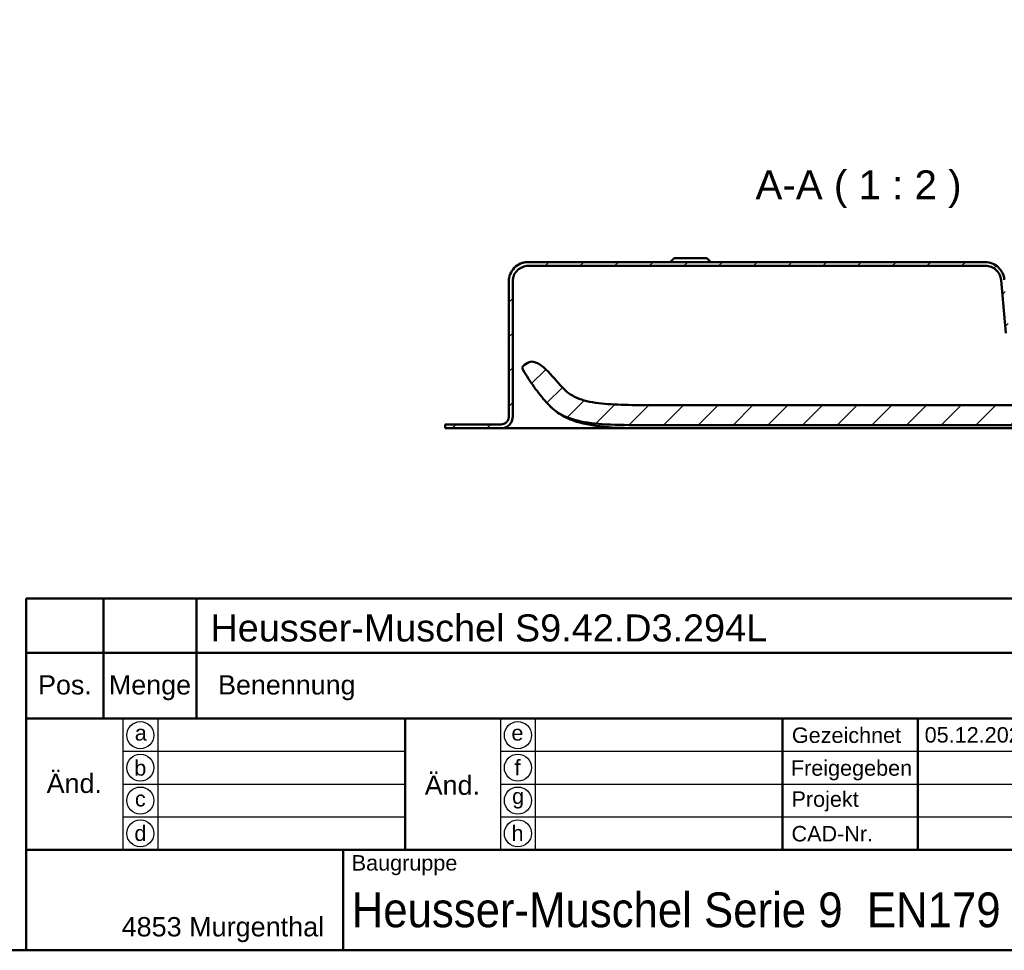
# Model space of a CAD drawing. Header units: millimetres. Extents: x 20 to 833, y 20 to 574.
# Tile 9 of 15: x 438 to 693, y 20 to 261. Entities that reach past the tile are written whole.
import ezdxf
from ezdxf.enums import TextEntityAlignment as Align

# ---------------------------------------------------------------- set-up
doc = ezdxf.new("R2010")
doc.units = ezdxf.units.MM
doc.header["$LTSCALE"] = 2
doc.layers.add('Schraffur', color=179, linetype='Continuous', lineweight=9, true_color=0x1e1e47)
for name, color, linetype, lineweight in [('Sichtbare Kanten(DIN)', 7, 'Continuous', 50), ('Skizziergeometrie(DIN)', 7, 'Continuous', 50), ('Skizzierlinie(DIN)', 7, 'Continuous', 25), ('Symbole(DIN)', 7, 'Continuous', 25)]:
    doc.layers.add(name, color=color, linetype=linetype, lineweight=lineweight)
doc.styles.add('Aktuell-DIN', font='arial.ttf')
doc.styles.add('Aktuell-DINGroßer Text', font='arial.ttf')
doc.styles.add('Textstil10', font='arial.ttf')
doc.styles.add('Textstil41', font='arial.ttf', dxfattribs={"width": 0.8})
doc.styles.add('Textstil83', font='arial.ttf', dxfattribs={"width": 0.8})

# ---------------------------------------------------------------- blocks, each defined once
blk = doc.blocks.new('Ränder Standardrahmen')
at = {"layer": 'Skizziergeometrie(DIN)', "flags": 128}
blk.add_lwpolyline([(10, 10), (10, 287), (410, 287), (410, 10), (10, 10)], dxfattribs=at)
blk = doc.blocks.new('Schriftfelder Heusser')
at = {"layer": 'Skizziergeometrie(DIN)'}
for p, q in [((101, 229.92), (101, 236.92)), ((101, 236.92), (291, 236.92)), ((111, 229.92), (111, 236.92)), ((123, 229.92), (123, 236.92)), ((101, 191.42), (101, 229.92)), ((101, 229.92), (291, 229.92)), ((111, 229.92), (111, 221.42)), ((123, 229.92), (123, 221.42)), ((101, 221.42), (291, 221.42)), ((150, 221.42), (150, 204.42)), ((198.85, 221.42), (198.85, 204.42)), ((216.35, 221.42), (216.35, 204.42)), ((101, 204.42), (291, 204.42)), ((142, 204.42), (142, 191.42)), ((291, 191.42), (101, 191.42))]:
    blk.add_line(p, q, dxfattribs=at)
at = {"layer": 'Skizzierlinie(DIN)'}
for p, q in [((113.5, 221.42), (113.5, 204.42)), ((118, 221.42), (118, 204.42)), ((162.35, 221.42), (162.35, 204.42)), ((166.85, 221.42), (166.85, 204.42)), ((113.5, 217.17), (150, 217.17)), ((162.35, 217.17), (278, 217.17)), ((113.5, 212.92), (150, 212.92)), ((162.35, 212.92), (278, 212.92)), ((113.5, 208.67), (150, 208.67)), ((162.35, 208.67), (278, 208.67))]:
    blk.add_line(p, q, dxfattribs=at)
for centre in [(115.75, 219.25), (164.6, 219.25), (115.75, 215.04), (164.6, 215.04), (115.75, 210.79), (164.6, 210.79), (115.75, 206.54), (164.6, 206.54)]:
    blk.add_circle(centre, 1.75, dxfattribs=at)
at = {"layer": 'Symbole(DIN)', "color": 179, "true_color": 0x262659, "style": 'Aktuell-DIN'}
for s, insert, char_height, attachment_point in [('Pos.', (106, 227), 2.489, 2), ('Menge', (117, 227), 2.489, 2), ('Benennung', (125.81, 225.38), 2.489, 4), ('\\fArial|b0|i0;Gezeichnet', (200.05, 219.23), 2, 4), ('\\fArial|b0|i0;a', (115.81, 219.53), 2, 5), ('\\fArial|b0|i0;e', (164.54, 219.53), 2, 5), ('\\fArial|b0|i0;b', (115.75, 215), 2, 5), ('\\fArial|b0|i0;f', (164.55, 215.06), 2, 5), ('\\fArial|b0|i0;Freigegeben', (199.92, 216), 2, 1), ('\\fArial|b0|i0;c', (115.75, 211.01), 2, 5), ('\\fArial|b0|i0;g', (164.63, 211.05), 2, 5), ('\\fArial|b0|i0;Projekt', (200, 211.98), 2, 1), ('\\fArial|b0|i0;d', (115.76, 206.55), 2, 5), ('\\fArial|b0|i0;h', (164.55, 206.57), 2, 5), ('\\fArial|b0|i0;CAD-Nr.', (200, 207.5), 2, 1), ('\\fArial|b0|i0;\\H2.0000;Baugruppe', (143.1, 203.73), 2, 1), ('\\fArial|b0|i0;\\H2.5000;4853 Murgenthal', (113.33, 192.46), 2.5, 7)]:
    blk.add_mtext(s, dxfattribs=dict(at, insert=insert, char_height=char_height, attachment_point=attachment_point))
at = {"layer": 'Symbole(DIN)', "color": 179, "true_color": 0x262659, "char_height": 2.489, "width": 12.3494, "attachment_point": 5, "style": 'Aktuell-DIN'}
for insert in [(107.21, 213), (156.12, 212.76)]:
    blk.add_mtext('Änd.', dxfattribs=dict(at, insert=insert))
at = {"layer": 'Symbole(DIN)', "color": 7, "insert": (143.1, 196.62), "char_height": 4.5, "width": 90.18, "attachment_point": 4, "style": 'Aktuell-DIN'}
blk.add_mtext('\\fArial|b0|i0;\\W0.90;\\H4.5000;Heusser-Muschel Serie 9  EN179', dxfattribs=at)
at = {"layer": 'Symbole(DIN)', "color": 179, "true_color": 0x262659}
for tag, height, style, p in [('AUTOR', 2.49, 'Aktuell-DIN', (240.03, 219.26)), ('KONTROLLDATUM', 2, 'Textstil10', (217.42, 215.04)), ('KONTROLLIERT_VON', 2, 'Textstil10', (239.98, 215.05))]:
    blk.add_attdef(tag, text='', height=height, dxfattribs=dict(at, style=style)).set_placement(p, align=Align.MIDDLE_LEFT)
at = {"layer": 'Symbole(DIN)', "color": 179, "true_color": 0x262659, "style": 'Textstil10'}
blk.add_attdef('ERSTELLUNGSDATUM_001', (217.23, 218.29), '', height=2, dxfattribs=at)
at = {"layer": 'Symbole(DIN)', "color": 7, "style": 'Textstil83', "width": 0.8}
blk.add_attdef('Anfänglicher_Ansichtsmaßstab_001', (281.57, 213.34), '', height=2.3, dxfattribs=at)
at = {"layer": 'Symbole(DIN)', "color": 179, "true_color": 0x262659, "style": 'Textstil10'}
blk.add_attdef('PROJEKT', text='', height=2, dxfattribs=at).set_placement((217.77, 209.72), align=Align.BOTTOM_LEFT)
at = {"layer": 'Symbole(DIN)', "color": 7, "style": 'Textstil41', "width": 0.8}
blk.add_attdef('STATUS', text='', height=5, dxfattribs=at).set_placement((284.53, 195.86), align=Align.MIDDLE_CENTER)

msp = doc.modelspace()

# ---------------------------------------------------------------- hatches: boundary and pattern name
at = {"layer": 'Schraffur'}
h = msp.add_hatch(dxfattribs=at)
h.set_pattern_fill('ANSI31', color=256, scale=50.8, style=0)
h.set_pattern_definition([(45, (0, 0), (-4.49013, 4.49013), [])])
edge = h.paths.add_edge_path()
edge.add_spline(control_points=[(751.855, 175.073), (752.134, 175.073), (752.41, 175.045), (752.947, 174.932), (753.204, 174.85), (753.934, 174.532), (754.37, 174.228), (755.09, 173.481), (755.372, 173.048), (755.758, 172.096), (755.855, 171.589), (755.855, 171.073)], knot_values=[-0.6314442, -0.6314442, -0.6314442, -0.6314442, -0.5478443, -0.5478443, -0.4667749, -0.4667749, -0.3085769, -0.3085769, -0.1547676, -0.1547676, 0, 0, 0, 0], degree=3, periodic=0)
edge.add_line((755.855, 171.073), (755.855, 158.073))
edge.add_spline(control_points=[(755.855, 158.073), (755.855, 157.865), (755.877, 157.657), (755.961, 157.255), (756.023, 157.062), (756.261, 156.514), (756.489, 156.187), (757.049, 155.647), (757.374, 155.436), (758.088, 155.147), (758.468, 155.073), (758.855, 155.073)], knot_values=[-0.4735831, -0.4735831, -0.4735831, -0.4735831, -0.4108832, -0.4108832, -0.3500812, -0.3500812, -0.2314327, -0.2314327, -0.1160757, -0.1160757, -0.0000071, -0.0000071, -0.0000071, -0.0000071], degree=3, periodic=0)
edge.add_line((758.855, 155.073), (762.355, 155.073))
edge.add_line((762.355, 155.073), (762.355, 156.043))
edge.add_line((762.355, 156.043), (761.355, 156.043))
edge.add_line((761.355, 156.043), (761.355, 156.073))
edge.add_line((761.355, 156.073), (758.855, 156.073))
edge.add_spline(control_points=[(758.855, 156.073), (758.716, 156.073), (758.578, 156.088), (758.31, 156.144), (758.181, 156.185), (757.816, 156.344), (757.598, 156.496), (757.238, 156.869), (757.097, 157.086), (756.904, 157.562), (756.855, 157.815), (756.855, 158.073)], knot_values=[-0.3157143, -0.3157143, -0.3157143, -0.3157143, -0.2739221, -0.2739221, -0.2333875, -0.2333875, -0.1542884, -0.1542884, -0.0773838, -0.0773838, 0, 0, 0, 0], degree=3, periodic=0)
edge.add_line((756.855, 158.073), (756.855, 171.073))
edge.add_spline(control_points=[(756.855, 171.073), (756.855, 171.421), (756.82, 171.767), (756.679, 172.438), (756.576, 172.759), (756.179, 173.671), (755.799, 174.217), (754.865, 175.117), (754.324, 175.47), (753.134, 175.951), (752.5, 176.073), (751.855, 176.073)], knot_values=[-0.7893052, -0.7893052, -0.7893052, -0.7893052, -0.6848053, -0.6848053, -0.5834686, -0.5834686, -0.3857211, -0.3857211, -0.1934595, -0.1934595, 0, 0, 0, 0], degree=3, periodic=0)
edge.add_line((751.855, 176.073), (742.855, 176.073))
edge.add_line((742.855, 176.073), (742.855, 177.573))
edge.add_line((742.855, 177.573), (742.355, 177.573))
edge.add_line((742.355, 177.573), (742.355, 174.273))
edge.add_line((742.355, 174.273), (741.855, 174.273))
edge.add_line((741.855, 174.273), (741.855, 175.073))
edge.add_line((741.855, 175.073), (738.855, 175.073))
edge.add_line((738.855, 175.073), (738.855, 174.273))
edge.add_line((738.855, 174.273), (739.605, 174.273))
edge.add_line((739.605, 174.273), (739.405, 174.073))
edge.add_line((739.405, 174.073), (739.405, 169.273))
edge.add_line((739.405, 169.273), (739.605, 169.073))
edge.add_line((739.605, 169.073), (739.355, 169.073))
edge.add_line((739.355, 169.073), (739.355, 173.873))
edge.add_line((739.355, 173.873), (739.155, 174.073))
edge.add_line((739.155, 174.073), (738.055, 174.073))
edge.add_line((738.055, 174.073), (737.855, 173.873))
edge.add_line((737.855, 173.873), (737.855, 175.273))
edge.add_line((737.855, 175.273), (739.605, 175.273))
edge.add_line((739.605, 175.273), (739.605, 176.173))
edge.add_line((739.605, 176.173), (737.405, 176.173))
edge.add_line((737.405, 176.173), (737.405, 175.273))
edge.add_line((737.405, 175.273), (736.955, 175.273))
edge.add_line((736.955, 175.273), (736.955, 176.373))
edge.add_line((736.955, 176.373), (737.855, 176.373))
edge.add_line((737.855, 176.373), (737.855, 177.073))
edge.add_line((737.855, 177.073), (736.855, 178.073))
edge.add_line((736.855, 178.073), (734.405, 178.073))
edge.add_line((734.405, 178.073), (734.405, 166.073))
edge.add_line((734.405, 166.073), (744.979, 166.073))
edge.add_spline(control_points=[(744.979, 166.073), (744.993, 166.073), (745.007, 166.075), (745.033, 166.08), (745.046, 166.084), (745.083, 166.1), (745.105, 166.115), (745.141, 166.153), (745.155, 166.174), (745.174, 166.222), (745.179, 166.247), (745.179, 166.273)], knot_values=[-0.0315719, -0.0315719, -0.0315719, -0.0315719, -0.0273918, -0.0273918, -0.0233382, -0.0233382, -0.0154284, -0.0154284, -0.0077381, -0.0077381, 0, 0, 0, 0], degree=3, periodic=0)
edge.add_line((745.179, 166.273), (745.179, 174.574))
edge.add_line((745.179, 174.574), (744.295, 174.574))
edge.add_line((744.295, 174.574), (744.295, 168.073))
edge.add_line((744.295, 168.073), (741.155, 168.073))
edge.add_line((741.155, 168.073), (741.355, 168.273))
edge.add_line((741.355, 168.273), (741.355, 168.873))
edge.add_line((741.355, 168.873), (741.155, 169.073))
edge.add_line((741.155, 169.073), (741.455, 169.073))
edge.add_line((741.455, 169.073), (741.455, 168.573))
edge.add_line((741.455, 168.573), (741.555, 168.473))
edge.add_line((741.555, 168.473), (743.655, 168.473))
edge.add_line((743.655, 168.473), (743.855, 168.673))
edge.add_line((743.855, 168.673), (743.855, 175.073))
edge.add_line((743.855, 175.073), (751.855, 175.073))
h.paths.add_polyline_path([(737.855, 168.273), (738.055, 168.073), (737.855, 168.073)], flags=0)
edge = h.paths.add_edge_path()
edge.add_spline(control_points=[(565.855, 193.073), (565.855, 193.352), (565.884, 193.628), (565.996, 194.165), (566.079, 194.422), (566.396, 195.152), (566.701, 195.588), (567.447, 196.308), (567.881, 196.59), (568.832, 196.976), (569.339, 197.073), (569.855, 197.073)], knot_values=[-0.6314442, -0.6314442, -0.6314442, -0.6314442, -0.5478443, -0.5478443, -0.4667749, -0.4667749, -0.3085769, -0.3085769, -0.1547676, -0.1547676, 0, 0, 0, 0], degree=3, periodic=0)
edge.add_line((569.855, 197.073), (688.258, 197.073))
edge.add_spline(control_points=[(688.258, 197.073), (688.745, 197.073), (689.226, 196.986), (690.121, 196.645), (690.527, 196.401), (691.27, 195.755), (691.589, 195.347), (692.056, 194.431), (692.198, 193.935), (692.243, 193.422)], knot_values=[-0.5965767, -0.5965767, -0.5965767, -0.5965767, -0.4502726, -0.4502726, -0.3087981, -0.3087981, -0.1544759, -0.1544759, 0, 0, 0, 0], degree=3, periodic=0)
edge.add_line((692.243, 193.422), (693.449, 179.638))
edge.add_spline(control_points=[(693.449, 179.638), (693.502, 179.03), (693.663, 178.442), (694.185, 177.365), (694.534, 176.885), (695.418, 176.031), (695.962, 175.677), (697.153, 175.195), (697.786, 175.073), (698.429, 175.073)], knot_values=[-0.7457209, -0.7457209, -0.7457209, -0.7457209, -0.5628408, -0.5628408, -0.3859976, -0.3859976, -0.1930948, -0.1930948, 0, 0, 0, 0], degree=3, periodic=0)
edge.add_line((698.429, 175.073), (715.855, 175.073))
edge.add_line((715.855, 175.073), (715.855, 168.673))
edge.add_line((715.855, 168.673), (716.055, 168.473))
edge.add_line((716.055, 168.473), (718.155, 168.473))
edge.add_line((718.155, 168.473), (718.255, 168.573))
edge.add_line((718.255, 168.573), (718.255, 169.073))
edge.add_line((718.255, 169.073), (718.555, 169.073))
edge.add_line((718.555, 169.073), (718.355, 168.873))
edge.add_line((718.355, 168.873), (718.355, 168.273))
edge.add_line((718.355, 168.273), (718.555, 168.073))
edge.add_line((718.555, 168.073), (715.694, 168.073))
edge.add_line((715.694, 168.073), (715.694, 174.574))
edge.add_line((715.694, 174.574), (714.992, 174.574))
edge.add_line((714.992, 174.574), (714.992, 167.062))
edge.add_spline(control_points=[(714.992, 167.062), (714.992, 165.935), (714.992, 164.852), (714.628, 163.47), (714.459, 163.055), (713.973, 162.336), (713.681, 162.049), (712.891, 161.531), (712.394, 161.356), (710.999, 161.062), (710.016, 161.062), (708.992, 161.062)], knot_values=[-1.1173827, -1.1173827, -1.1173827, -1.1173827, -0.7826773, -0.7826773, -0.6296804, -0.6296804, -0.4865248, -0.4865248, -0.3073079, -0.3073079, 0, 0, 0, 0], degree=3, periodic=0)
edge.add_line((708.992, 161.062), (603.141, 161.062))
edge.add_spline(control_points=[(603.141, 161.062), (597.128, 161.062), (592.131, 161.062), (585.808, 161.844), (583.97, 162.287), (580.72, 163.684), (579.703, 164.613), (578.832, 165.51)], knot_values=[-1.2266395, -1.2266395, -1.2266395, -1.2266395, -0.691815, -0.691815, -0.3753769, -0.3753769, 0, 0, 0, 0], degree=3, periodic=0)
edge.add_spline(control_points=[(578.832, 165.51), (577.308, 167.081), (575.948, 168.857), (573.864, 170.816), (573.093, 171.467), (571.939, 172.062), (571.56, 172.213), (570.862, 172.326), (570.63, 172.301), (570.184, 172.204), (569.983, 172.081), (569.811, 171.975)], knot_values=[-0.5002157, -0.5002157, -0.5002157, -0.5002157, -0.239433, -0.239433, -0.1386584, -0.1386584, -0.0961606, -0.0961606, -0.0604717, -0.0604717, 0, 0, 0, 0], degree=3, periodic=0)
edge.add_line((569.811, 171.975), (568.944, 171.445))
edge.add_spline(control_points=[(568.944, 171.445), (568.793, 171.353), (568.639, 171.259), (568.474, 171.09), (568.429, 171.031), (568.367, 170.902), (568.35, 170.837), (568.343, 170.681), (568.36, 170.595), (568.433, 170.37), (568.514, 170.229), (568.593, 170.09)], knot_values=[-0.173679, -0.173679, -0.173679, -0.173679, -0.1215687, -0.1215687, -0.0978776, -0.0978776, -0.0757948, -0.0757948, -0.0479673, -0.0479673, -0.0000083, -0.0000083, -0.0000083, -0.0000083], degree=3, periodic=0)
edge.add_spline(control_points=[(568.593, 170.09), (569.454, 168.592), (570.389, 167.143), (572.407, 164.355), (573.482, 163.024), (574.629, 161.75)], knot_values=[-1.0323292, -1.0323292, -1.0323292, -1.0323292, -0.5141271, -0.5141271, 0, 0, 0, 0], degree=3, periodic=0)
edge.add_spline(control_points=[(574.629, 161.75), (575.549, 160.728), (576.637, 159.605), (579.964, 157.748), (581.904, 157.11), (588.913, 155.889), (594.767, 155.889), (603.141, 155.889)], knot_values=[-5.3413361, -5.3413361, -5.3413361, -5.3413361, -3.87583, -3.87583, -2.5120678, -2.5120678, 0, 0, 0, 0], degree=3, periodic=0)
edge.add_line((603.141, 155.889), (729.994, 155.889))
edge.add_spline(control_points=[(729.994, 155.889), (731.174, 155.889), (732.354, 155.887), (734.62, 155.906), (735.865, 155.93), (736.997, 156.003)], knot_values=[-0.7098031, -0.7098031, -0.7098031, -0.7098031, -0.3402859, -0.3402859, 0, 0, 0, 0], degree=3, periodic=0)
edge.add_spline(control_points=[(736.997, 156.003), (737.485, 156.034), (737.977, 156.076), (738.902, 156.181), (739.343, 156.242), (739.779, 156.317)], knot_values=[-0.2798728, -0.2798728, -0.2798728, -0.2798728, -0.1329255, -0.1329255, -0.0006485, -0.0006485, -0.0006485, -0.0006485], degree=3, periodic=0)
edge.add_spline(control_points=[(739.779, 156.317), (740.374, 156.42), (741.004, 156.557), (742.284, 156.762), (742.919, 156.828), (743.556, 156.808)], knot_values=[-0.3871808, -0.3871808, -0.3871808, -0.3871808, -0.1911567, -0.1911567, -0.0000253, -0.0000253, -0.0000253, -0.0000253], degree=3, periodic=0)
edge.add_spline(control_points=[(743.556, 156.808), (743.615, 156.806), (743.661, 156.804), (743.756, 156.823), (743.797, 156.841), (743.85, 156.865)], knot_values=[-0.0353068, -0.0353068, -0.0353068, -0.0353068, -0.0174814, -0.0174814, 0, 0, 0, 0], degree=3, periodic=0)
edge.add_line((743.85, 156.865), (744.419, 157.122))
edge.add_spline(control_points=[(744.419, 157.122), (744.556, 157.184), (744.692, 157.245), (744.887, 157.372), (744.955, 157.43), (745.068, 157.572), (745.107, 157.653), (745.179, 157.909), (745.179, 158.1), (745.179, 158.298)], knot_values=[-0.1648838, -0.1648838, -0.1648838, -0.1648838, -0.1216166, -0.1216166, -0.0914552, -0.0914552, -0.0593217, -0.0593217, -0.0000025, -0.0000025, -0.0000025, -0.0000025], degree=3, periodic=0)
edge.add_line((745.179, 158.298), (745.179, 159.874))
edge.add_spline(control_points=[(745.179, 159.874), (745.179, 159.887), (745.177, 159.901), (745.172, 159.928), (745.168, 159.941), (745.152, 159.977), (745.137, 159.999), (745.099, 160.035), (745.078, 160.049), (745.03, 160.069), (745.005, 160.074), (744.979, 160.073)], knot_values=[-0.0315719, -0.0315719, -0.0315719, -0.0315719, -0.0273922, -0.0273922, -0.0233389, -0.0233389, -0.0154291, -0.0154291, -0.0077385, -0.0077385, 0, 0, 0, 0], degree=3, periodic=0)
edge.add_line((744.979, 160.073), (734.405, 160.073))
edge.add_line((734.405, 160.073), (734.405, 158.073))
edge.add_line((734.405, 158.073), (725.305, 158.073))
edge.add_line((725.305, 158.073), (725.305, 178.073))
edge.add_line((725.305, 178.073), (722.855, 178.073))
edge.add_line((722.855, 178.073), (721.855, 177.073))
edge.add_line((721.855, 177.073), (721.855, 176.373))
edge.add_line((721.855, 176.373), (722.755, 176.373))
edge.add_line((722.755, 176.373), (722.755, 175.273))
edge.add_line((722.755, 175.273), (721.855, 175.273))
edge.add_line((721.855, 175.273), (721.855, 173.873))
edge.add_line((721.855, 173.873), (721.655, 174.073))
edge.add_line((721.655, 174.073), (720.555, 174.073))
edge.add_line((720.555, 174.073), (720.355, 173.873))
edge.add_line((720.355, 173.873), (720.355, 169.073))
edge.add_line((720.355, 169.073), (720.105, 169.073))
edge.add_line((720.105, 169.073), (720.305, 169.273))
edge.add_line((720.305, 169.273), (720.305, 174.073))
edge.add_line((720.305, 174.073), (720.105, 174.273))
edge.add_line((720.105, 174.273), (720.855, 174.273))
edge.add_line((720.855, 174.273), (720.855, 175.073))
edge.add_line((720.855, 175.073), (717.855, 175.073))
edge.add_line((717.855, 175.073), (717.855, 174.273))
edge.add_line((717.855, 174.273), (717.355, 174.273))
edge.add_line((717.355, 174.273), (717.355, 177.573))
edge.add_line((717.355, 177.573), (716.855, 177.573))
edge.add_line((716.855, 177.573), (716.855, 176.073))
edge.add_line((716.855, 176.073), (698.226, 176.073))
edge.add_spline(control_points=[(698.226, 176.073), (697.737, 176.073), (697.255, 176.161), (696.358, 176.504), (695.95, 176.75), (695.208, 177.398), (694.889, 177.807), (694.425, 178.723), (694.284, 179.22), (694.24, 179.733)], knot_values=[-0.5973968, -0.5973968, -0.5973968, -0.5973968, -0.4506663, -0.4506663, -0.3087924, -0.3087924, -0.1544816, -0.1544816, 0, 0, 0, 0], degree=3, periodic=0)
edge.add_line((694.24, 179.733), (693.064, 193.499))
edge.add_spline(control_points=[(693.064, 193.499), (693.012, 194.108), (692.851, 194.699), (692.329, 195.78), (691.979, 196.261), (691.093, 197.116), (690.55, 197.47), (689.359, 197.951), (688.726, 198.073), (688.082, 198.073)], knot_values=[-0.7467461, -0.7467461, -0.7467461, -0.7467461, -0.5633329, -0.5633329, -0.3859905, -0.3859905, -0.193102, -0.193102, 0, 0, 0, 0], degree=3, periodic=0)
edge.add_line((688.082, 198.073), (569.855, 198.073))
edge.add_spline(control_points=[(569.855, 198.073), (569.507, 198.073), (569.161, 198.038), (568.491, 197.897), (568.169, 197.794), (567.257, 197.397), (566.712, 197.017), (565.812, 196.083), (565.459, 195.542), (564.977, 194.352), (564.855, 193.718), (564.855, 193.073)], knot_values=[-0.7893052, -0.7893052, -0.7893052, -0.7893052, -0.6848053, -0.6848053, -0.5834686, -0.5834686, -0.3857211, -0.3857211, -0.1934595, -0.1934595, 0, 0, 0, 0], degree=3, periodic=0)
edge.add_line((564.855, 193.073), (564.855, 158.073))
edge.add_spline(control_points=[(564.855, 158.073), (564.855, 157.934), (564.841, 157.796), (564.785, 157.528), (564.744, 157.399), (564.585, 157.034), (564.433, 156.816), (564.059, 156.456), (563.843, 156.315), (563.367, 156.122), (563.113, 156.073), (562.855, 156.073)], knot_values=[-0.3157221, -0.3157221, -0.3157221, -0.3157221, -0.2739221, -0.2739221, -0.2333875, -0.2333875, -0.1542884, -0.1542884, -0.0773838, -0.0773838, -0.000002, -0.000002, -0.000002, -0.000002], degree=3, periodic=0)
edge.add_line((562.855, 156.073), (548.355, 156.073))
edge.add_line((548.355, 156.073), (548.355, 155.073))
edge.add_line((548.355, 155.073), (562.855, 155.073))
edge.add_spline(control_points=[(562.855, 155.073), (563.064, 155.073), (563.272, 155.095), (563.674, 155.179), (563.867, 155.241), (564.414, 155.479), (564.741, 155.707), (565.281, 156.268), (565.493, 156.592), (565.782, 157.306), (565.855, 157.686), (565.855, 158.073)], knot_values=[-0.4735814, -0.4735814, -0.4735814, -0.4735814, -0.4108832, -0.4108832, -0.3500812, -0.3500812, -0.2314327, -0.2314327, -0.1160757, -0.1160757, 0, 0, 0, 0], degree=3, periodic=0)
edge.add_line((565.855, 158.073), (565.855, 193.073))
h.paths.add_polyline_path([(721.655, 168.073), (721.855, 168.273), (721.855, 168.073)], flags=0)

# ---------------------------------------------------------------- linework, layer by layer
at = {"layer": 'Sichtbare Kanten(DIN)'}
for p, q in [((607.605, 199.073), (606.605, 198.073)), ((607.605, 199.073), (616.105, 199.073)), ((616.105, 199.073), (617.105, 198.073)), ((688.082, 198.073), (569.855, 198.073)), ((569.855, 197.073), (688.258, 197.073)), ((564.855, 193.073), (564.855, 158.073)), ((564.855, 158.073), (564.855, 193.073)), ((565.855, 158.073), (565.855, 193.073)), ((692.243, 193.422), (693.449, 179.638)), ((569.811, 171.975), (568.944, 171.445)), ((708.992, 161.062), (603.141, 161.062)), ((564.855, 158.073), (564.855, 158.073)), ((562.855, 156.073), (548.355, 156.073)), ((548.355, 156.073), (548.355, 155.073)), ((548.355, 156.043), (548.355, 156.043)), ((548.355, 155.073), (548.355, 156.043)), ((603.141, 155.889), (729.994, 155.889)), ((548.355, 155.073), (562.855, 155.073)), ((562.879, 155.073), (588.394, 155.073)), ((588.394, 155.073), (733.317, 155.073))]:
    msp.add_line(p, q, dxfattribs=at)
for points, degree, knots in [([(569.855, 198.073), (569.507, 198.073), (569.161, 198.038), (568.491, 197.897), (568.169, 197.794), (567.257, 197.397), (566.712, 197.017), (565.812, 196.083), (565.459, 195.542), (564.977, 194.352), (564.855, 193.718), (564.855, 193.073)], 3, [-0.78930523, -0.78930523, -0.78930523, -0.78930523, -0.68480532, -0.68480532, -0.58346864, -0.58346864, -0.38572109, -0.38572109, -0.19345948, -0.19345948, 0, 0, 0, 0]), ([(565.855, 193.073), (565.855, 193.352), (565.884, 193.628), (565.996, 194.165), (566.079, 194.422), (566.396, 195.152), (566.701, 195.588), (567.447, 196.308), (567.881, 196.59), (568.832, 196.976), (569.339, 197.073), (569.855, 197.073)], 3, [-0.63144419, -0.63144419, -0.63144419, -0.63144419, -0.54784426, -0.54784426, -0.46677491, -0.46677491, -0.30857687, -0.30857687, -0.15476759, -0.15476759, 0, 0, 0, 0]), ([(693.064, 193.499), (693.012, 194.108), (692.851, 194.699), (692.329, 195.78), (691.979, 196.261), (691.093, 197.116), (690.55, 197.47), (689.359, 197.951), (688.726, 198.073), (688.082, 198.073)], 3, [-0.74674606, -0.74674606, -0.74674606, -0.74674606, -0.56333292, -0.56333292, -0.38599047, -0.38599047, -0.19310203, -0.19310203, -0.00000002, -0.00000002, -0.00000002, -0.00000002]), ([(688.258, 197.073), (688.745, 197.073), (689.226, 196.986), (690.121, 196.645), (690.527, 196.401), (691.27, 195.755), (691.589, 195.347), (692.056, 194.431), (692.198, 193.935), (692.243, 193.422)], 3, [-0.59657674, -0.59657674, -0.59657674, -0.59657674, -0.45027262, -0.45027262, -0.30879806, -0.30879806, -0.15447588, -0.15447588, 0, 0, 0, 0]), ([(568.944, 171.445), (568.793, 171.353), (568.639, 171.259), (568.474, 171.09), (568.429, 171.031), (568.367, 170.902), (568.35, 170.837), (568.343, 170.681), (568.36, 170.595), (568.433, 170.37), (568.514, 170.229), (568.593, 170.09)], 3, [-0.17367895, -0.17367895, -0.17367895, -0.17367895, -0.12156866, -0.12156866, -0.09787758, -0.09787758, -0.07579482, -0.07579482, -0.04796725, -0.04796725, -0.00000831, -0.00000831, -0.00000831, -0.00000831]), ([(578.832, 165.51), (577.308, 167.081), (575.948, 168.857), (573.864, 170.816), (573.093, 171.467), (571.939, 172.062), (571.56, 172.213), (570.862, 172.326), (570.63, 172.301), (570.184, 172.204), (569.983, 172.081), (569.811, 171.975)], 3, [-0.50021574, -0.50021574, -0.50021574, -0.50021574, -0.23943298, -0.23943298, -0.13865835, -0.13865835, -0.09616056, -0.09616056, -0.06047166, -0.06047166, 0, 0, 0, 0]), ([(568.593, 170.09), (569.454, 168.592), (570.389, 167.143), (572.407, 164.355), (573.482, 163.024), (574.629, 161.75)], 3, [-1.0323292, -1.0323292, -1.0323292, -1.0323292, -0.5141271, -0.5141271, 0, 0, 0, 0]), ([(603.141, 161.062), (597.128, 161.062), (592.131, 161.062), (585.808, 161.844), (583.97, 162.287), (580.72, 163.684), (579.703, 164.613), (578.832, 165.51)], 3, [-1.2266395, -1.2266395, -1.2266395, -1.2266395, -0.691815, -0.691815, -0.3753769, -0.3753769, 0, 0, 0, 0]), ([(574.629, 161.75), (575.549, 160.728), (576.637, 159.605), (579.964, 157.748), (581.904, 157.11), (588.913, 155.889), (594.767, 155.889), (603.141, 155.889)], 3, [-5.3413361, -5.3413361, -5.3413361, -5.3413361, -3.87583, -3.87583, -2.5120678, -2.5120678, 0, 0, 0, 0]), ([(575.071, 161.268), (576.068, 160.208), (577.209, 159.232), (578.467, 158.48), (579.294, 157.986), (580.166, 157.575), (581.064, 157.231), (581.641, 157.009), (582.229, 156.815), (582.824, 156.643), (583.418, 156.472), (584.02, 156.323), (584.624, 156.192), (585.229, 156.061), (585.838, 155.948), (586.448, 155.849), (587.059, 155.75), (587.672, 155.666), (588.287, 155.594), (592.588, 155.085), (596.945, 155.08), (601.284, 155.075), (601.903, 155.075), (602.522, 155.074), (603.141, 155.074)], 3, [0.0656897, 0.0656897, 0.0656897, 0.0656897, 0.5045898, 0.5045898, 0.5045898, 0.7934328, 0.7934328, 0.7934328, 0.979333, 0.979333, 0.979333, 1.1652333, 1.1652333, 1.1652333, 1.3511335, 1.3511335, 1.3511335, 1.5370338, 1.5370338, 1.5370338, 2.8383356, 2.8383356, 2.8383356, 3.024121, 3.024121, 3.024121, 3.024121]), ([(564.855, 158.073), (564.855, 157.934), (564.841, 157.796), (564.785, 157.528), (564.744, 157.399), (564.585, 157.034), (564.433, 156.816), (564.059, 156.456), (563.843, 156.315), (563.367, 156.122), (563.113, 156.073), (562.855, 156.073)], 3, [-0.31572209, -0.31572209, -0.31572209, -0.31572209, -0.27392213, -0.27392213, -0.23338746, -0.23338746, -0.15428844, -0.15428844, -0.07738379, -0.07738379, -0.00000195, -0.00000195, -0.00000195, -0.00000195]), ([(562.855, 155.073), (563.064, 155.073), (563.272, 155.095), (563.674, 155.179), (563.867, 155.241), (564.414, 155.479), (564.741, 155.707), (565.281, 156.268), (565.493, 156.592), (565.782, 157.306), (565.855, 157.686), (565.855, 158.073)], 3, [-0.47358135, -0.47358135, -0.47358135, -0.47358135, -0.41088319, -0.41088319, -0.35008119, -0.35008119, -0.23143265, -0.23143265, -0.11607569, -0.11607569, 0, 0, 0, 0]), ([(562.856, 155.073), (562.856, 155.073), (562.856, 155.073), (562.856, 155.073), (562.856, 155.073), (562.856, 155.073), (562.856, 155.073), (562.859, 155.073), (562.865, 155.073), (562.879, 155.073)], 3, [18.94311531, 18.94311531, 18.94311531, 18.94311531, 18.97893752, 18.97893752, 19.00893239, 19.00893239, 19.03892725, 19.03892725, 19.18890158, 19.18890158, 19.18890158, 19.18890158]), ([(603.142, 155.074), (603.142, 155.074), (604.728, 155.074), (607.899, 155.075), (614.239, 155.074), (623.753, 155.074), (636.442, 155.074), (650.709, 155.074), (666.562, 155.074), (682.429, 155.074), (698.285, 155.074), (710.961, 155.074), (720.515, 155.074), (726.848, 155.074), (729.992, 155.074)], 5, [0, 0, 0, 0, 0, 0, 0.0001149, 0.7929364, 1.585758, 3.1714011, 4.7570442, 6.3426873, 7.9283304, 9.5139735, 11.0996166, 12.6881676, 12.6881676, 12.6881676, 12.6881676, 12.6881676, 12.6881676])]:
    msp.add_open_spline(points, degree=degree, knots=knots, dxfattribs=at)

# ---------------------------------------------------------------- block references
at = {"xscale": 2, "yscale": 2, "zscale": 2}
msp.add_blockref('Ränder Standardrahmen', (0, 0), dxfattribs=at)
ref = msp.add_blockref('Schriftfelder Heusser', (238, -362.833), dxfattribs=dict(xscale=2, yscale=2, zscale=2))
ref.add_attrib('ERSTELLUNGSDATUM_001', '05.12.2020', (672.46, 73.748), dxfattribs={"layer": 'Symbole(DIN)', "color": 179, "true_color": 0x262659, "height": 4, "style": 'Textstil10'})

# ---------------------------------------------------------------- texts
at = {"layer": 'Symbole(DIN)', "color": 7, "insert": (628.682, 212.073), "char_height": 7.4676, "attachment_point": 7, "style": 'Aktuell-DINGroßer Text'}
msp.add_mtext('A-A ( 1 : 2 )', dxfattribs=at)
at = {"layer": 'Symbole(DIN)', "color": 7, "insert": (487.659, 106.906), "char_height": 7, "width": 144.02821, "attachment_point": 1, "style": 'Aktuell-DIN'}
msp.add_mtext('{\\fArial|b0|i0;\\H7.0000;Heusser-Muschel S9.42.D3.294L}', dxfattribs=at)

doc.saveas('drawing.dxf')
